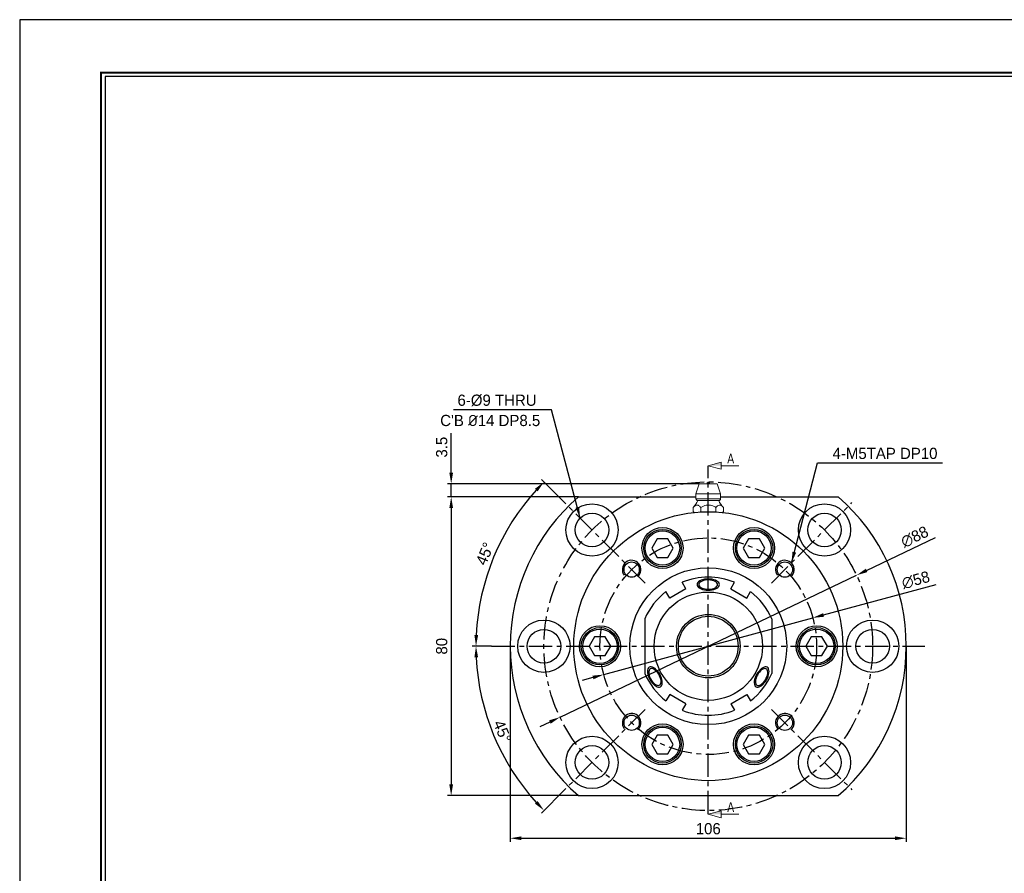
# Model space of a CAD drawing. Header units: millimetres. Extents: x -29 to 5648, y -387 to 3949.
# Tile 2 of 5: x 0 to 264, y 229 to 457. Entities that reach past the tile are written whole.
import ezdxf
from ezdxf.enums import TextEntityAlignment as Align

# ---------------------------------------------------------------- set-up
doc = ezdxf.new("R2010")
doc.units = ezdxf.units.MM
doc.linetypes.add('CENTER', pattern=[2, 1.25, -0.25, 0.25, -0.25])
doc.layers.get('0').update_dxf_attribs({"linetype": 'CONTINUOUS'})
doc.layers.get('Defpoints').update_dxf_attribs({"linetype": 'CONTINUOUS'})
for name, color, linetype in [('1', 1, 'CENTER'), ('5', 7, 'CONTINUOUS'), ('7', 7, 'CONTINUOUS'), ('OUTLINE', 7, 'CONTINUOUS')]:
    doc.layers.add(name, color=color, linetype=linetype)
doc.dimstyles.new('3', dxfattribs={"dimtxt": 3, "dimasz": 3, "dimexe": 1, "dimexo": 0, "dimgap": 1, "dimtad": 1, "dimdec": 3, "dimzin": 11, "dimdsep": 46, "dimtxsty": 'Standard', "dimcen": 0, "dimclrd": 5, "dimclre": 5, "dimclrt": 3, "dimadec": 0, "dimazin": 0, "dimtfac": 0.6, "dimtdec": 3, "dimtmove": 0, "dimatfit": 3, "dimfxl": 1.25, "dimtolj": 1, "dimtzin": 11, "dimarcsym": 0})

# ---------------------------------------------------------------- blocks, each defined once
blk = doc.blocks.new('란표제')
at = {"layer": '7', "color": 0}
for p, q in [((386.1, 273), (0, 273)), ((0, 273), (0, 0))]:
    blk.add_line(p, q, dxfattribs=at)
at = {"layer": '7', "const_width": 0.325}
blk.add_lwpolyline([(377.65, 8.45), (377.65, 264.55), (13, 264.55), (13, 8.45)], close=True, dxfattribs=at)
at = {"layer": '7'}
blk.add_lwpolyline([(377, 9.1), (377, 263.9), (13.65, 263.9), (13.65, 9.1)], close=True, dxfattribs=at)
at = {"layer": '5', "ltscale": 0.5}
for tag, p, height in [('TITLE', (308.32, 31.73), 3.25), ('도번', (326.54, 20.34), 3.25), ('SCALE', (329.92, 12.42), 1.56), ('DATE', (360.13, 12.36), 1.56)]:
    blk.add_attdef(tag, p, '', height=height, dxfattribs=at)
at = {"layer": '7'}
for tag, p in [('필렛', (233.03, 14.17)), ('모따기', (233.03, 10.79))]:
    blk.add_attdef(tag, text='', height=1.5, dxfattribs=at).set_placement(p, align=Align.MIDDLE_LEFT)
blk = doc.blocks.new('*D3114')
at = {"color": 5, "lineweight": -2, "ltscale": 5}
for p, q in [((145.87, 327.8), (139.65, 334.01)), ((126.33, 289.33), (121.15, 289.33))]:
    blk.add_line(p, q, dxfattribs=at)
blk.add_arc((184.33, 289.33), 62.19, 137.7644, 177.2356, dxfattribs=at)
at = {"color": 5}
for points in [[(138.65, 330.79), (137.93, 331.48), (140.36, 333.31)], [(121.72, 292.35), (122.72, 292.32), (122.15, 289.33)]]:
    blk.add_solid(points, dxfattribs=at)
at = {"layer": 'Defpoints', "color": 0}
for p in [(145.87, 327.8), (130.48, 320.43), (167.42, 306.25), (126.33, 289.33), (242.33, 289.33)]:
    blk.add_point(p, dxfattribs=at)
at = {"color": 3, "ltscale": 5, "insert": (124.53, 314.1), "char_height": 3, "attachment_point": 5, "rotation": 67.5}
blk.add_mtext('\\A1;45%%d', dxfattribs=at)
blk = doc.blocks.new('*D3115')
at = {"color": 5, "lineweight": -2, "ltscale": 5}
for p, q in [((126.33, 289.33), (121.15, 289.33)), ((145.87, 250.87), (139.65, 244.66))]:
    blk.add_line(p, q, dxfattribs=at)
blk.add_arc((184.33, 289.33), 62.19, 182.7644, 222.2356, dxfattribs=at)
at = {"color": 5}
for points in [[(122.72, 286.35), (121.72, 286.32), (122.15, 289.33)], [(137.93, 247.19), (138.65, 247.88), (140.36, 245.36)]]:
    blk.add_solid(points, dxfattribs=at)
at = {"layer": 'Defpoints', "color": 0}
for p in [(126.33, 289.33), (242.33, 289.33), (124.26, 273.24), (167.42, 272.42), (145.87, 250.87)]:
    blk.add_point(p, dxfattribs=at)
at = {"color": 3, "ltscale": 5, "insert": (129.23, 266.51), "char_height": 3, "attachment_point": 5, "rotation": 292.5}
blk.add_mtext('\\A1;45%%d', dxfattribs=at)
blk = doc.blocks.new('*D3116')
at = {"color": 5, "lineweight": -2, "ltscale": 5}
for p, q in [((226.72, 309.63), (245.16, 318.45)), ((144.64, 270.34), (224.02, 308.33)), ((141.94, 269.04), (139.23, 267.75))]:
    blk.add_line(p, q, dxfattribs=at)
at = {"color": 5}
for points in [[(226.51, 310.08), (226.94, 309.18), (224.02, 308.33)], [(142.15, 268.59), (141.72, 269.49), (144.64, 270.34)]]:
    blk.add_solid(points, dxfattribs=at)
at = {"layer": 'Defpoints', "color": 0}
for p in [(224.02, 308.33), (144.64, 270.34)]:
    blk.add_point(p, dxfattribs=at)
at = {"color": 3, "ltscale": 5, "insert": (239.59, 318.6), "char_height": 3, "attachment_point": 5, "rotation": 25.5794}
blk.add_mtext('\\A1;∅88', dxfattribs=at)
blk = doc.blocks.new('*D3117')
at = {"color": 5, "lineweight": -2, "ltscale": 5}
for p, q in [((215.22, 297.71), (245.33, 305.88)), ((156.34, 281.74), (212.32, 296.93)), ((153.45, 280.96), (150.55, 280.17))]:
    blk.add_line(p, q, dxfattribs=at)
at = {"color": 5}
for points in [[(215.08, 298.19), (215.35, 297.23), (212.32, 296.93)], [(153.58, 280.47), (153.32, 281.44), (156.34, 281.74)]]:
    blk.add_solid(points, dxfattribs=at)
at = {"layer": 'Defpoints', "color": 0}
for p in [(212.32, 296.93), (156.34, 281.74)]:
    blk.add_point(p, dxfattribs=at)
at = {"color": 3, "ltscale": 5, "insert": (239.88, 307.03), "char_height": 3, "attachment_point": 5, "rotation": 15.1774}
blk.add_mtext('\\A1;∅58', dxfattribs=at)
blk = doc.blocks.new('*D3118')
at = {"color": 5, "lineweight": -2, "ltscale": 5}
for p, q in [((149.56, 329.33), (114.51, 329.33)), ((115.51, 326.33), (115.51, 252.33)), ((149.56, 249.33), (114.51, 249.33))]:
    blk.add_line(p, q, dxfattribs=at)
at = {"color": 5}
for points in [[(116.01, 326.33), (115.01, 326.33), (115.51, 329.33)], [(115.01, 252.33), (116.01, 252.33), (115.51, 249.33)]]:
    blk.add_solid(points, dxfattribs=at)
at = {"layer": 'Defpoints', "color": 0}
for p in [(149.56, 329.33), (115.51, 249.33), (149.56, 249.33)]:
    blk.add_point(p, dxfattribs=at)
at = {"color": 3, "ltscale": 5, "insert": (112.98, 289.33), "char_height": 3, "attachment_point": 5, "rotation": 90}
blk.add_mtext('\\A1;80', dxfattribs=at)
blk = doc.blocks.new('*D3119')
at = {"color": 5, "lineweight": -2, "ltscale": 5}
for p, q in [((131.33, 289.33), (131.33, 236.92)), ((237.33, 289.33), (237.33, 236.92)), ((134.33, 237.92), (234.33, 237.92))]:
    blk.add_line(p, q, dxfattribs=at)
at = {"color": 5}
for points in [[(134.33, 238.42), (134.33, 237.42), (131.33, 237.92)], [(234.33, 237.42), (234.33, 238.42), (237.33, 237.92)]]:
    blk.add_solid(points, dxfattribs=at)
at = {"layer": 'Defpoints', "color": 0}
for p in [(131.33, 289.33), (237.33, 289.33), (237.33, 237.92)]:
    blk.add_point(p, dxfattribs=at)
at = {"color": 3, "ltscale": 5, "insert": (184.33, 240.46), "char_height": 3, "attachment_point": 5}
blk.add_mtext('\\A1;106', dxfattribs=at)
blk = doc.blocks.new('*D3133')
at = {"color": 5, "lineweight": -2, "ltscale": 5}
for p, q in [((115.51, 335.83), (115.51, 346.41)), ((181.93, 332.83), (114.51, 332.83)), ((115.51, 329.33), (115.51, 332.83)), ((149.56, 329.33), (114.51, 329.33)), ((115.51, 326.33), (115.51, 323.33))]:
    blk.add_line(p, q, dxfattribs=at)
at = {"color": 5}
for points in [[(115.01, 335.83), (116.01, 335.83), (115.51, 332.83)], [(116.01, 326.33), (115.01, 326.33), (115.51, 329.33)]]:
    blk.add_solid(points, dxfattribs=at)
at = {"layer": 'Defpoints', "color": 0}
for p in [(115.51, 332.83), (181.93, 332.83), (149.56, 329.33)]:
    blk.add_point(p, dxfattribs=at)
at = {"color": 3, "ltscale": 5, "insert": (112.98, 342.62), "char_height": 3, "attachment_point": 5, "rotation": 90}
blk.add_mtext('\\A1;3.5', dxfattribs=at)

msp = doc.modelspace()

# ---------------------------------------------------------------- linework, layer by layer
at = {"color": 7, "linetype": 'Continuous', "lineweight": 15}
for p, q in [((181.9312, 332.8342), (181.0312, 330.1342)), ((186.7312, 332.8342), (181.9312, 332.8342)), ((187.6312, 330.1342), (186.7312, 332.8342)), ((181.0312, 330.1342), (181.0312, 328.8342)), ((184.3312, 330.1342), (181.0312, 330.1342)), ((187.6312, 330.1342), (184.3312, 330.1342)), ((187.6312, 328.8342), (187.6312, 330.1342)), ((181.5312, 328.3342), (187.1312, 328.3342)), ((180.2897, 326.5128), (180.2897, 325.3757)), ((180.2897, 325.3757), (180.5322, 325.1332)), ((182.3105, 326.5128), (182.3105, 325.3757)), ((186.3519, 326.5128), (186.3519, 325.3757)), ((188.1302, 325.1332), (188.3727, 325.3757)), ((188.3727, 325.3757), (188.3727, 326.5128))]:
    msp.add_line(p, q, dxfattribs=at)
for p, q in [((149.5605, 329.3342), (181.0312, 329.3342)), ((187.6312, 329.3342), (219.1019, 329.3342)), ((178.3311, 304.7267), (177.3311, 306.4587)), ((190.3313, 304.7267), (191.3313, 306.4587)), ((174.001, 302.2267), (173.001, 303.9587)), ((178.3311, 304.7267), (174.001, 302.2267)), ((190.3313, 304.7267), (194.6614, 302.2267)), ((194.6614, 302.2267), (195.6614, 303.9587)), ((167.3312, 296.6315), (167.3312, 282.037)), ((201.3312, 296.6315), (201.3312, 282.037)), ((174.001, 276.4418), (173.001, 274.7097)), ((178.3311, 273.9418), (174.001, 276.4418)), ((190.3313, 273.9418), (194.6614, 276.4418)), ((194.6614, 276.4418), (195.6614, 274.7097)), ((178.3311, 273.9418), (177.3311, 272.2097)), ((190.3313, 273.9418), (191.3313, 272.2097)), ((149.5605, 249.3342), (219.1019, 249.3342))]:
    msp.add_line(p, q)
at = {"color": 8, "linetype": 'Continuous', "lineweight": 15}
msp.add_line((187.6312, 328.8342), (181.0312, 328.8342), dxfattribs=at)
at = {"ltscale": 5}
for points in [[(173.5186, 318.1172), (170.6319, 318.1172), (169.1885, 315.6172), (170.6319, 313.1172), (173.5186, 313.1172), (174.962, 315.6172)], [(198.0305, 318.1172), (195.1437, 318.1172), (193.7004, 315.6172), (195.1437, 313.1172), (198.0305, 313.1172), (199.4739, 315.6172)], [(156.7746, 291.8342), (153.8878, 291.8342), (152.4444, 289.3342), (153.8878, 286.8342), (156.7746, 286.8342), (158.218, 289.3342)], [(214.7746, 291.8343), (211.8878, 291.8343), (210.4445, 289.3343), (211.8878, 286.8343), (214.7746, 286.8343), (216.218, 289.3343)], [(173.5187, 265.5513), (170.6319, 265.5513), (169.1885, 263.0513), (170.6319, 260.5513), (173.5187, 260.5513), (174.962, 263.0513)], [(198.0305, 265.5513), (195.1438, 265.5513), (193.7004, 263.0513), (195.1438, 260.5513), (198.0305, 260.5513), (199.4739, 263.0513)]]:
    msp.add_lwpolyline(points, close=True, dxfattribs=at)
for points in [[(187.3312, 305.8342), (187.2856, 306.0947), (187.1503, 306.3473), (186.9293, 306.5842), (186.6293, 306.7984), (186.2596, 306.9833), (185.8312, 307.1333), (185.3573, 307.2438), (184.8521, 307.3114), (184.3312, 307.3342), (183.8103, 307.3114), (183.3051, 307.2438), (182.8312, 307.1333), (182.4028, 306.9833), (182.0331, 306.7984), (181.7331, 306.5842), (181.5121, 306.3473), (181.3768, 306.0947), (181.3312, 305.8342), (181.3768, 305.5738), (181.5121, 305.3212), (181.7331, 305.0842), (182.0331, 304.87), (182.4028, 304.6852), (182.8312, 304.5352), (183.3051, 304.4247), (183.8103, 304.357), (184.3312, 304.3342), (184.8521, 304.357), (185.3573, 304.4247), (185.8312, 304.5352), (186.2596, 304.6852), (186.6293, 304.87), (186.9293, 305.0842), (187.1503, 305.3212), (187.2856, 305.5738)], [(186.8312, 305.8342), (186.786, 306.0708), (186.6521, 306.2988), (186.4343, 306.51), (186.1405, 306.6968), (185.7813, 306.8524), (185.3697, 306.9713), (184.9206, 307.049), (184.4502, 307.0828), (183.9754, 307.0715), (183.5135, 307.0155), (183.0812, 306.9168), (182.694, 306.7789), (182.3661, 306.6069), (182.1091, 306.407), (181.9325, 306.1864), (181.8425, 305.953), (181.8425, 305.7154), (181.9325, 305.4821), (182.1091, 305.2614), (182.3661, 305.0615), (182.694, 304.8895), (183.0812, 304.7517), (183.5135, 304.653), (183.9754, 304.597), (184.4502, 304.5856), (184.9206, 304.6195), (185.3697, 304.6972), (185.7813, 304.816), (186.1405, 304.9716), (186.4343, 305.1584), (186.6521, 305.3697), (186.786, 305.5977)], [(168.5418, 283.6823), (168.339, 283.5126), (168.1879, 283.2691), (168.0932, 282.9592), (168.0577, 282.5924), (168.0825, 282.1797), (168.1668, 281.7337), (168.3081, 281.2681), (168.502, 280.7968), (168.7427, 280.3342), (169.023, 279.8945), (169.3341, 279.4909), (169.6668, 279.1357), (170.0108, 278.8397), (170.3558, 278.6119), (170.6913, 278.4592), (171.007, 278.3863), (171.2934, 278.3954), (171.5418, 278.4862), (171.7446, 278.6559), (171.8956, 278.8994), (171.9903, 279.2092), (172.0259, 279.5761), (172.0011, 279.9888), (171.9168, 280.4347), (171.7755, 280.9004), (171.5816, 281.3717), (171.3408, 281.8342), (171.0606, 282.274), (170.7494, 282.6776), (170.4168, 283.0328), (170.0727, 283.3288), (169.7277, 283.5566), (169.3923, 283.7092), (169.0765, 283.7821), (168.7901, 283.7731)], [(168.7918, 283.2493), (168.6095, 283.0919), (168.479, 282.8619), (168.405, 282.5677), (168.3901, 282.2199), (168.4349, 281.831), (168.5378, 281.4151), (168.6951, 280.9873), (168.901, 280.563), (169.1482, 280.1575), (169.4276, 279.7855), (169.7293, 279.4604), (170.0422, 279.1941), (170.3552, 278.996), (170.6568, 278.8735), (170.9362, 278.8308), (171.1832, 278.8696), (171.389, 278.9884), (171.5461, 279.1829), (171.6489, 279.4462), (171.6935, 279.7687), (171.6785, 280.1388), (171.6043, 280.543), (171.4736, 280.9667), (171.2912, 281.3947), (171.0636, 281.8115), (170.7991, 282.202), (170.5072, 282.5521), (170.1985, 282.8492), (169.8841, 283.0825), (169.5755, 283.2435), (169.2837, 283.3265), (169.0192, 283.3284)], [(197.1206, 278.4862), (197.369, 278.3954), (197.6554, 278.3863), (197.9711, 278.4592), (198.3066, 278.6119), (198.6516, 278.8397), (198.9956, 279.1357), (199.3283, 279.4909), (199.6395, 279.8945), (199.9197, 280.3342), (200.1604, 280.7968), (200.3543, 281.2681), (200.4956, 281.7337), (200.5799, 282.1797), (200.6047, 282.5924), (200.5692, 282.9592), (200.4745, 283.2691), (200.3234, 283.5126), (200.1206, 283.6823), (199.8723, 283.7731), (199.5859, 283.7821), (199.2701, 283.7092), (198.9347, 283.5566), (198.5897, 283.3288), (198.2456, 283.0328), (197.913, 282.6776), (197.6018, 282.274), (197.3216, 281.8342), (197.0808, 281.3717), (196.8869, 280.9004), (196.7456, 280.4347), (196.6613, 279.9888), (196.6365, 279.5761), (196.6721, 279.2092), (196.7668, 278.8994), (196.9178, 278.6559)], [(197.3706, 278.9192), (197.5981, 278.84), (197.8625, 278.842), (198.1543, 278.925), (198.463, 279.086), (198.7774, 279.3193), (199.0861, 279.6163), (199.3779, 279.9664), (199.6424, 280.3569), (199.87, 280.7737), (200.0524, 281.2017), (200.1831, 281.6255), (200.2573, 282.0297), (200.2724, 282.3997), (200.2277, 282.7222), (200.125, 282.9855), (199.9679, 283.1801), (199.7621, 283.2989), (199.515, 283.3377), (199.2356, 283.295), (198.934, 283.1724), (198.6211, 282.9744), (198.3081, 282.708), (198.0065, 282.383), (197.727, 282.011), (197.4798, 281.6055), (197.2739, 281.1812), (197.1166, 280.7533), (197.0137, 280.3375), (196.9689, 279.9486), (196.9838, 279.6008), (197.0578, 279.3065), (197.1883, 279.0766)]]:
    msp.add_lwpolyline(points, close=True)
for centre, radius in [((153.2185, 320.4469), 7), ((215.4439, 320.4469), 7), ((153.2185, 320.4469), 4.5), ((215.4439, 320.4469), 4.5), ((172.0753, 315.6172), 5.5), ((196.5871, 315.6172), 5.5), ((163.8251, 309.8403), 2.05), ((204.8372, 309.8403), 2.05), ((184.3312, 289.3342), 14.5), ((140.3312, 289.3342), 7), ((184.3312, 289.3342), 8.5), ((184.3312, 289.3342), 8), ((228.3312, 289.3342), 7), ((140.3312, 289.3342), 4.5), ((155.3312, 289.3342), 5.5), ((213.3312, 289.3343), 5.5), ((228.3312, 289.3342), 4.5), ((163.8251, 268.8282), 2.05), ((204.8372, 268.8282), 2.05), ((172.0753, 263.0513), 5.5), ((196.5872, 263.0513), 5.5), ((153.2185, 258.2216), 7), ((215.4439, 258.2216), 7), ((153.2185, 258.2216), 4.5), ((215.4439, 258.2216), 4.5)]:
    msp.add_circle(centre, radius)
for centre, radius in [((184.3312, 289.3342), 36), ((172.0753, 315.6172), 5), ((172.0753, 315.6172), 4.6), ((196.5871, 315.6172), 5), ((196.5871, 315.6172), 4.6), ((184.3312, 289.3342), 21), ((155.3312, 289.3342), 5), ((155.3312, 289.3342), 4.6), ((213.3312, 289.3343), 5), ((213.3312, 289.3343), 4.6), ((172.0753, 263.0513), 5), ((172.0753, 263.0513), 4.6), ((196.5872, 263.0513), 5), ((196.5872, 263.0513), 4.6)]:
    msp.add_circle(centre, radius, dxfattribs=at)
at = {"color": 7, "linetype": 'Continuous', "lineweight": 15}
for centre, radius, start, end in [((184.3312, 332.8342), 0.4, 0, 180), ((176.0369, 330.7452), 6, 315.104952, 336.307361), ((181.5312, 328.8342), 0.5, 180, 270), ((187.1312, 328.8342), 0.5, 270, 0), ((192.6255, 330.7452), 6, 203.692639, 224.850879)]:
    msp.add_arc(centre, radius, start, end, dxfattribs=at)
for radius, start, end in [(53, 130.99937, 229.000649), (53, 310.9994, 49.00063), (18.5, 67.766434, 112.233566), (18.5, 127.766434, 156.768543), (18.5, 23.231457, 52.233566), (18.5, 203.231457, 232.233566), (18.5, 307.766434, 336.768543), (18.5, 247.766434, 292.233566)]:
    msp.add_arc((184.3312, 289.3342), radius, start, end)
at = {"color": 5}
for centre in [(163.8251, 309.8403), (204.8372, 309.8403), (163.8251, 268.8282), (204.8372, 268.8282)]:
    msp.add_arc(centre, 2.5, 310.149676, 217.215323, dxfattribs=at)
at = {"color": 7, "linetype": 'Continuous', "lineweight": 15}
for points, knots in [([(180.2897, 326.5128), (180.3965, 326.6175), (180.611, 326.8278), (180.9894, 327.1038), (181.3803, 327.1741), (181.7407, 327.0128), (182.0296, 326.7894), (182.2165, 326.6053), (182.3105, 326.5128)], [0, 0, 0, 0, 0.16732129, 0.33612297, 0.5650141, 0.70682992, 0.85260944, 1, 1, 1, 1]), ([(182.3105, 326.5128), (182.5425, 326.6272), (183.0054, 326.8555), (183.683, 327.0844), (184.3428, 327.1623), (184.9523, 327.0841), (185.6318, 326.8663), (186.0851, 326.6438), (186.3519, 326.5128)], [0, 0, 0, 0, 0.1818455, 0.36288164, 0.50003051, 0.6453139, 0.79120345, 1, 1, 1, 1]), ([(186.3519, 326.5128), (186.4587, 326.6175), (186.6732, 326.8278), (187.0516, 327.1038), (187.4425, 327.1741), (187.8029, 327.0128), (188.0917, 326.7894), (188.2787, 326.6053), (188.3727, 326.5128)], [0, 0, 0, 0, 0.16732129, 0.33612294, 0.56501448, 0.70682989, 0.85260941, 1, 1, 1, 1])]:
    msp.add_open_spline(points, degree=3, knots=knots, dxfattribs=at)
for points in [[(180.5643, 325.1366), (180.4718, 325.2106), (180.3808, 325.2931), (180.2897, 325.3757)], [(182.3105, 325.3757), (182.2721, 325.3405), (182.2337, 325.3053), (182.1952, 325.2708)], [(182.5051, 325.2879), (182.4402, 325.3169), (182.3753, 325.3463), (182.3105, 325.3757)], [(186.3519, 325.3757), (186.2877, 325.3463), (186.2235, 325.3168), (186.1591, 325.2878)], [(186.4685, 325.2707), (186.4296, 325.3053), (186.3908, 325.3405), (186.3519, 325.3757)], [(188.3727, 325.3757), (188.2824, 325.293), (188.1921, 325.2102), (188.1002, 325.1364)]]:
    msp.add_open_spline(points, degree=3, dxfattribs=at)
at = {"layer": '1', "ltscale": 5}
for p, q in [((184.3312, 244.3342), (184.3312, 337.6581)), ((167.4191, 306.2463), (145.8676, 327.7979)), ((201.2433, 306.2463), (222.7948, 327.7979)), ((126.3312, 289.3342), (242.3312, 289.3342)), ((167.4191, 272.4221), (145.8676, 250.8706)), ((201.2433, 272.4221), (222.7948, 250.8706))]:
    msp.add_line(p, q, dxfattribs=at)
for radius in [44, 29]:
    msp.add_circle((184.3312, 289.3342), radius, dxfattribs=at)
at = {"layer": 'OUTLINE', "lineweight": 9}
for p, q in [((184.3312, 337.6581), (187.7632, 338.5777)), ((184.3312, 337.6581), (187.7632, 336.7385)), ((187.7632, 338.5777), (187.7632, 336.7385)), ((187.7632, 337.6581), (192.5165, 337.6581)), ((184.3312, 244.3342), (187.7632, 245.2539)), ((187.7632, 245.2539), (187.7632, 243.4146)), ((184.3312, 244.3342), (187.7632, 243.4146)), ((187.7632, 244.3342), (192.5165, 244.3342))]:
    msp.add_line(p, q, dxfattribs=at)
for points in [[(184.3312, 337.6581), (187.7632, 338.5777), (187.7632, 337.6581)], [(184.3312, 244.3342), (187.7632, 245.2539), (187.7632, 244.3342)]]:
    msp.add_solid(points, dxfattribs=at)

# ---------------------------------------------------------------- block references
at = {"ltscale": 5, "xscale": 1.67424552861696, "yscale": 1.67424552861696, "zscale": 1.67424552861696}
msp.add_blockref('란표제', (0, 0), dxfattribs=at)

# ---------------------------------------------------------------- texts
at = {"lineweight": 9, "width": 0.8}
for p in [(189.4195, 338.2925), (189.4195, 244.9686)]:
    msp.add_text('A', height=2.574, dxfattribs=at).set_placement(p)
at = {"color": 3, "ltscale": 5, "char_height": 3}
for s, insert, attachment_point in [('6-%%c9 THRU', (138.3763, 353.5811), 9), ("C'B {\\FISOCPEUR|c0;%%C}14 DP8.5", (139.3519, 348.2237), 9), ('4-M5TAP DP10', (217.6017, 339.4173), 7)]:
    msp.add_mtext(s, dxfattribs=dict(at, insert=insert, attachment_point=attachment_point))

# ---------------------------------------------------------------- dimensions: what is measured, and where the dimension line sits
at = {"ltscale": 5}
for base, p2, picture, middle in [((115.5143, 332.8342), (181.9312, 332.8342), '*D3133', (112.9764, 342.6205)), ((115.5143, 249.3342), (149.5605, 249.3342), '*D3118', (112.9764, 289.3342))]:
    dim = msp.add_linear_dim(base=base, p1=(149.5605, 329.3342), p2=p2, angle=90, dimstyle='3', dxfattribs=at)
    dim.commit()
    dim.dimension.update_dxf_attribs({"geometry": picture, "text_midpoint": middle})
for base, line1, picture, middle in [((130.4768, 320.4271), ((167.4191, 306.2463), (145.8676, 327.7979)), '*D3114', (124.5325, 314.1037)), ((124.2644, 273.2394), ((167.4191, 272.4221), (145.8676, 250.8706)), '*D3115', (129.2257, 266.5088))]:
    dim = msp.add_angular_dim_2l(base=base, line1=line1, line2=((126.3312, 289.3342), (242.3312, 289.3342)), dimstyle='3', dxfattribs=at)
    dim.commit()
    dim.dimension.update_dxf_attribs({"geometry": picture, "text_midpoint": middle})
for p1, p2, picture, middle in [((144.6437, 270.3367), (224.0187, 308.3317), '*D3116', (240.6886, 316.3113)), ((156.3427, 281.7418), (212.3197, 296.9267), '*D3117', (240.5463, 304.5838))]:
    dim = msp.add_diameter_dim_2p(p1=p1, p2=p2, dimstyle='3', dxfattribs=at)
    dim.commit()
    dim.dimension.update_dxf_attribs({"geometry": picture, "text_midpoint": middle, "dimtype": 163})
dim = msp.add_linear_dim(base=(237.3312, 237.9194), p1=(131.3312, 289.3342), p2=(237.3312, 289.3342), dimstyle='3', dxfattribs=at)
dim.commit()
dim.dimension.update_dxf_attribs({"geometry": '*D3119', "text_midpoint": (184.3312, 240.4613)})

# ---------------------------------------------------------------- leaders
at = {"ltscale": 5, "annotation_type": 0, "has_hookline": 1}
for points, hookline_direction, text_width in [([(150.0365, 323.6289), (142.3763, 352.5811), (139.3763, 352.5811)], 1, 22.2304), ([(206.605, 311.6081), (213.6017, 338.4173), (216.6017, 338.4173)], 0, 29.4128)]:
    msp.add_leader(points, dimstyle='3', dxfattribs=dict(at, hookline_direction=hookline_direction, text_width=text_width))

doc.saveas('drawing.dxf')
